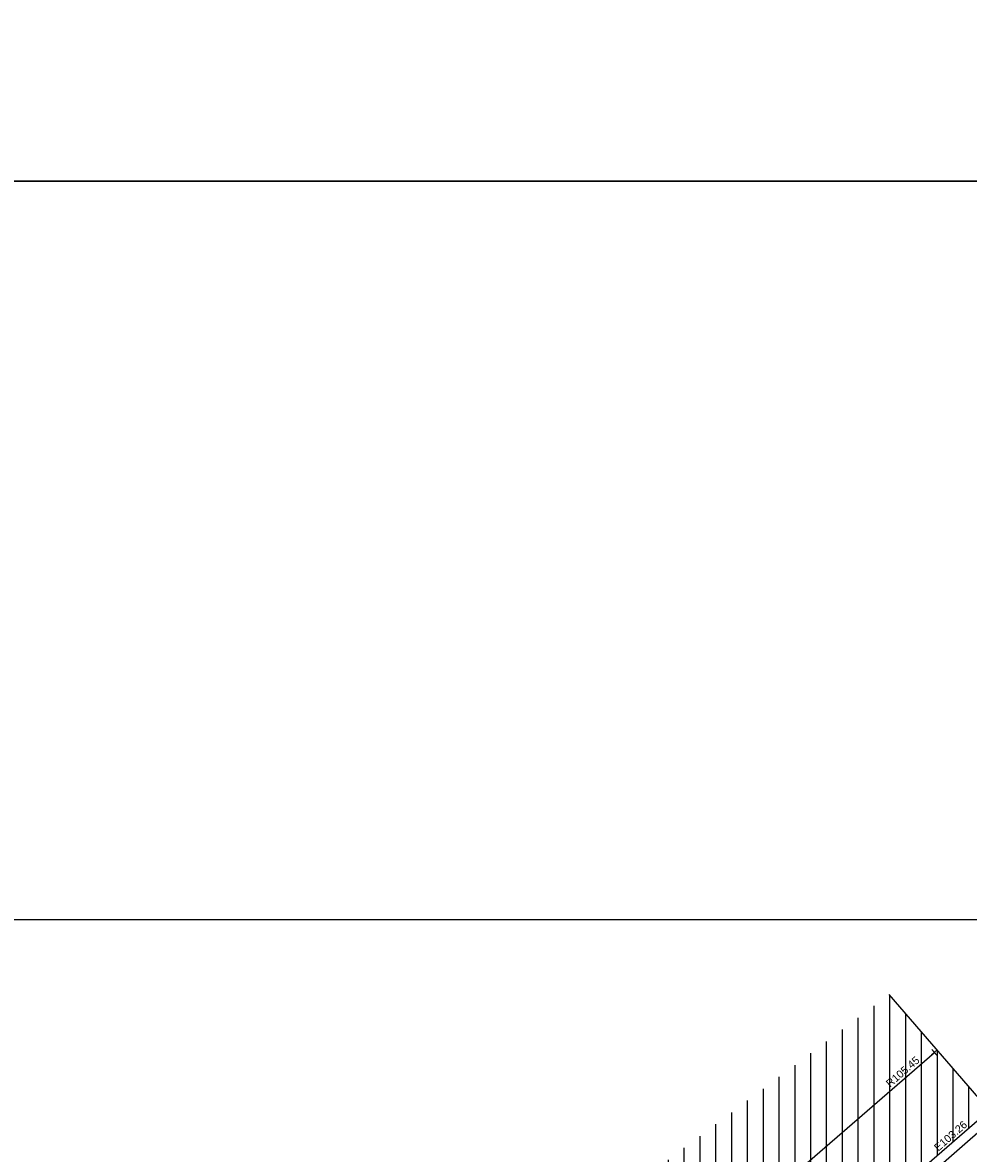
# Model space of a CAD drawing. Extents: x 635157 to 635442, y 694407 to 694910.
# Tile 20 of 105: x 635331 to 635369, y 694479 to 694524. Entities that reach past the tile are written whole.
import ezdxf

# ---------------------------------------------------------------- set-up
doc = ezdxf.new("R2010")
doc.units = 0
doc.header["$MEASUREMENT"] = 0
doc.layers.get('0').update_dxf_attribs({"color": 12, "linetype": 'CONTINUOUS'})
for name, color, linetype in [('APEX TITLE BLOCK', 86, 'CONTINUOUS'), ('BUILDING', 5, 'CONTINUOUS'), ('EAVE', 3, 'CONTINUOUS'), ('EAVE_LVL', 3, 'CONTINUOUS'), ('HATCHING', 4, 'CONTINUOUS'), ('LAYOUTS', 9, 'CONTINUOUS'), ('RIDGE', 6, 'CONTINUOUS'), ('RIDGE_LVL', 6, 'CONTINUOUS')]:
    doc.layers.add(name, color=color, linetype=linetype)
doc.styles.add('Arial', font='arial.ttf')

# ---------------------------------------------------------------- blocks, each defined once
blk = doc.blocks.new('TitleBlock')
at = {"layer": 'APEX TITLE BLOCK', "color": 114, "true_color": 0x0fa54c}
blk.add_lwpolyline([(801, 473), (801, -81), (0, -81), (0, 473)], close=True, dxfattribs=at)
blk = doc.blocks.new('SPOT')
at = {"color": 0, "linetype": 'ByBlock', "flags": 128}
for points in [[(-0.5, 0), (0.5, 0)], [(0, 0.5), (0, -0.5)]]:
    blk.add_lwpolyline(points, dxfattribs=at)

msp = doc.modelspace()

# ---------------------------------------------------------------- hatches: boundary and pattern name
at = {"layer": 'HATCHING'}
h = msp.add_hatch(dxfattribs=at)
h.set_pattern_fill('ANSI31', color=256, scale=5, angle=45)
h.paths.add_polyline_path([(635365.472, 694477.599), (635365.764, 694477.275), (635366.977, 694478.31), (635366.683, 694478.648), (635369.556, 694481.136), (635365.602, 694485.716), (635351.699, 694475.318), (635351.825, 694475.192), (635353.881, 694472.807), (635354.015, 694472.923), (635356.215, 694474.773), (635358.776, 694471.805), (635361.666, 694474.309), (635361.952, 694473.978), (635363.169, 694475.013), (635362.871, 694475.354)])
h.paths.add_polyline_path([(635353.971, 694472.876), (635355.569, 694474.248), (635355.276, 694474.59), (635353.678, 694473.218)], flags=25)
h.paths.add_polyline_path([(635367.53, 694479.389), (635368.821, 694480.517), (635368.519, 694480.863), (635367.227, 694479.735)], flags=24)
h.paths.add_polyline_path([(635363.557, 694476.056), (635364.859, 694477.171), (635364.56, 694477.52), (635363.258, 694476.405)], flags=24)
h.paths.add_polyline_path([(635365.625, 694481.923), (635366.939, 694483.061), (635366.638, 694483.408), (635365.324, 694482.27)], flags=24)
h.paths.add_polyline_path([(635357.082, 694474.397), (635358.395, 694475.535), (635358.094, 694475.882), (635356.781, 694474.745)], flags=24)
h.paths.add_polyline_path([(635365.298, 694477.775), (635366.38, 694478.682), (635366.081, 694479.039), (635364.998, 694478.132)], flags=24)
h.paths.add_polyline_path([(635361.424, 694476.126), (635362.156, 694476.126), (635362.156, 694476.576), (635361.424, 694476.576)], flags=24)
h.paths.add_polyline_path([(635361.421, 694475.788), (635363.184, 694475.788), (635363.184, 694476.253), (635361.421, 694476.253)], flags=24)

# ---------------------------------------------------------------- linework, layer by layer
at = {"layer": 'BUILDING'}
for points in [[(635369.556, 694481.136, 100.72), (635365.602, 694485.716, 100.746)], [(635369.556, 694481.136, 100.72), (635366.683, 694478.648, 100.672), (635366.977, 694478.31, 100.655), (635365.764, 694477.275, 100.646), (635365.472, 694477.599, 100.718), (635362.871, 694475.354, 100.616), (635363.169, 694475.013, 100.593), (635361.952, 694473.978, 100.571), (635361.666, 694474.309, 100.602), (635358.776, 694471.805, 100.575)]]:
    msp.add_polyline3d(points, dxfattribs=at)
at = {"layer": 'EAVE'}
msp.add_polyline3d([(635367.224, 694478.626, 103.23), (635369.418, 694480.543, 103.264)], dxfattribs=at)
at = {"layer": 'LAYOUTS', "linetype": 'ByBlock'}
for points in [[(635281.698, 694488.675), (635441.898, 694488.675), (635441.898, 694583.275), (635281.698, 694583.275)], [(635238.208, 694423.253), (635398.408, 694423.253), (635398.408, 694517.853), (635238.208, 694517.853)], [(635238.208, 694423.253), (635398.408, 694423.253), (635398.408, 694517.853), (635238.208, 694517.853)]]:
    msp.add_lwpolyline(points, close=True, dxfattribs=at)
at = {"layer": 'RIDGE'}
msp.add_polyline3d([(635356.935, 694474.378, 105.468), (635367.384, 694483.432, 105.452)], dxfattribs=at)

# ---------------------------------------------------------------- block references
at = {"layer": 'APEX TITLE BLOCK', "color": 7, "linetype": 'ByBlock', "xscale": 0.2, "yscale": 0.2, "zscale": 0.2}
msp.add_blockref('TitleBlock', (635238.208, 694423.253), dxfattribs=at)
at = {"layer": 'RIDGE_LVL', "xscale": 0.3, "yscale": 0.3, "zscale": 0.3, "rotation": 40.908745}
msp.add_blockref('SPOT', (635367.384, 694483.432, 105.452), dxfattribs=at)

# ---------------------------------------------------------------- texts
at = {"layer": 'EAVE_LVL', "style": 'Arial'}
msp.add_text('E103.26', height=0.3, rotation=41.1452, dxfattribs=at).set_placement((635367.534, 694479.501))
at = {"layer": 'RIDGE_LVL', "style": 'Arial'}
msp.add_text('R105.45', height=0.3, rotation=40.9087, dxfattribs=at).set_placement((635365.63, 694482.035))

doc.saveas('drawing.dxf')
